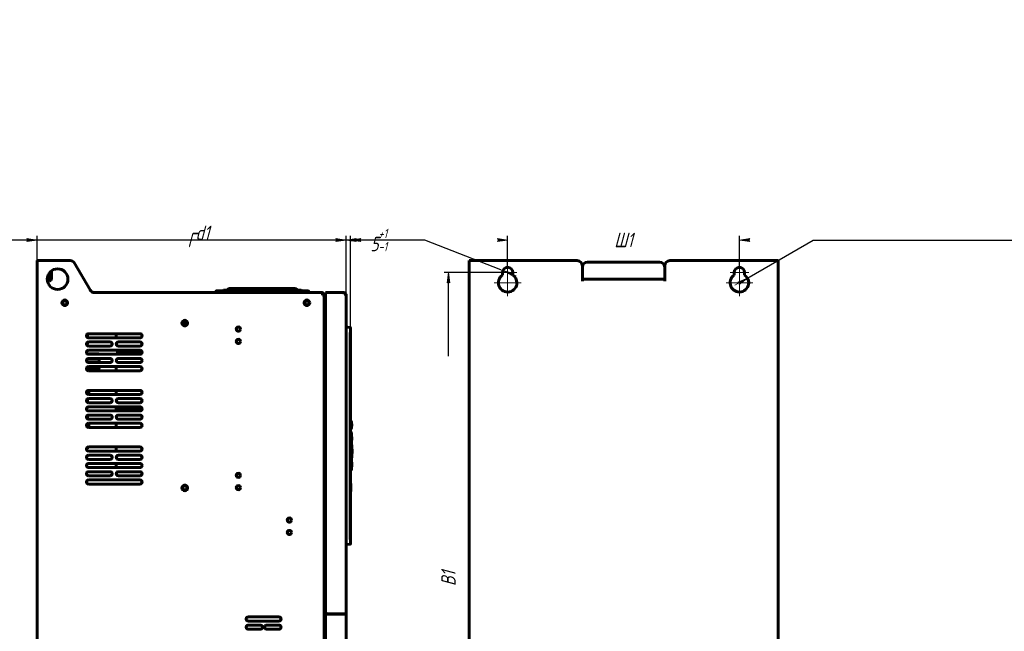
# Model space of a CAD drawing. Header units: millimetres. Extents: x 0 to 841, y 0 to 594.
# Tile 7 of 7: x 363 to 841, y 297 to 594. Entities that reach past the tile are written whole.
import ezdxf

# ---------------------------------------------------------------- set-up
doc = ezdxf.new("R2010")
doc.units = ezdxf.units.MM
for name, pattern in [('K5LT_AXLED', [12, 7.5, -1.5, 1.5, -1.5]), ('K5LT_BASIC', [0]), ('K5LT_THIN', [0])]:
    doc.linetypes.add(name, pattern=pattern)
doc.layers.add('Системный слой', color=7, linetype='Continuous')
doc.styles.add('KDIMTEXTSTYLE', font='GOST_AU.SHX', dxfattribs={"width": 0.96, "oblique": 15, "height": 5})
doc.dimstyles.new('KDIMSTYLE (0.50)', dxfattribs={"dimtxt": 5, "dimasz": 1, "dimexe": 2, "dimexo": 0, "dimgap": 1, "dimtad": 1, "dimlfac": 2, "dimtxsty": 'KDIMTEXTSTYLE', "dimsah": 1, "dimcen": 0, "dimdle": 1, "dimadec": 0, "dimazin": 0, "dimtfac": 0.667, "dimtmove": 0, "dimatfit": 3, "dimfxl": 1, "dimtvp": 1, "dimtolj": 1, "dimtzin": 0, "dimarcsym": 0})

# ---------------------------------------------------------------- blocks, each defined once
blk = doc.blocks.new('U0')
at = {"layer": 'Системный слой', "color": 150, "linetype": 'K5LT_BASIC', "lineweight": 60, "true_color": 0x0080ff}
for p, q in [((458.68, 462.28), (458.39, 462.28)), ((463.68, 462.28), (463.61, 462.28)), ((464.95, 462.28), (464.43, 462.28))]:
    blk.add_line(p, q, dxfattribs=at)
blk = doc.blocks.new('U1')
at = {"layer": 'Системный слой', "color": 150, "linetype": 'K5LT_BASIC', "lineweight": 60, "true_color": 0x0080ff}
for p, q in [((463.78, 462.65), (462.02, 462.65)), ((496.93, 462.65), (467.51, 462.65)), ((499.52, 462.65), (497.75, 462.65))]:
    blk.add_line(p, q, dxfattribs=at)
blk = doc.blocks.new('U2')
at = {"layer": 'Системный слой', "color": 150, "linetype": 'K5LT_BASIC', "lineweight": 60, "true_color": 0x0080ff}
for p, q in [((524.17, 377.7), (524.17, 377.81)), ((524.17, 377.27), (524.17, 377.37))]:
    blk.add_line(p, q, dxfattribs=at)
blk = doc.blocks.new('U3')
at = {"layer": 'Системный слой', "color": 150, "linetype": 'K5LT_BASIC', "lineweight": 60, "true_color": 0x0080ff}
for p, q in [((524.18, 397.58), (524.18, 397.58)), ((524.18, 396.78), (524.2, 396.94)), ((524.2, 397.09), (524.2, 397.25)), ((524.2, 396.94), (524.2, 397.09))]:
    blk.add_line(p, q, dxfattribs=at)
blk = doc.blocks.new('U4')
at = {"layer": 'Системный слой', "color": 150, "linetype": 'K5LT_BASIC', "lineweight": 60, "true_color": 0x0080ff}
for p, q in [((524.12, 392.26), (524.12, 392.38)), ((524.12, 389.18), (524.12, 389.3))]:
    blk.add_line(p, q, dxfattribs=at)
blk = doc.blocks.new('U5')
at = {"layer": 'Системный слой', "color": 150, "linetype": 'K5LT_BASIC', "lineweight": 60, "true_color": 0x0080ff}
blk.add_line((524.22, 390.29), (524.22, 391.26), dxfattribs=at)
blk.add_line((524.22, 390.29), (524.22, 391.26), dxfattribs=at)
blk = doc.blocks.new('U6')
at = {"layer": 'Системный слой', "color": 150, "linetype": 'K5LT_BASIC', "lineweight": 60, "true_color": 0x0080ff}
for p, q in [((524.12, 378.78), (524.12, 378.9)), ((524.12, 375.7), (524.12, 375.83))]:
    blk.add_line(p, q, dxfattribs=at)
blk = doc.blocks.new('U7')
at = {"layer": 'Системный слой', "color": 150, "linetype": 'K5LT_BASIC', "lineweight": 60, "true_color": 0x0080ff}
for p, q in [((524.22, 391.52), (524.26, 391.08)), ((524.27, 390.64), (524.25, 390.19)), ((524.26, 391.08), (524.27, 390.64))]:
    blk.add_line(p, q, dxfattribs=at)
blk = doc.blocks.new('U8')
at = {"layer": 'Системный слой', "color": 150, "linetype": 'K5LT_BASIC', "lineweight": 60, "true_color": 0x0080ff}
for p, q in [((524.22, 384.43), (524.24, 384.34)), ((524.24, 384.34), (524.25, 384.25)), ((524.25, 384.25), (524.26, 384.15)), ((524.27, 384.09), (524.27, 384.07)), ((524.27, 384.07), (524.27, 384.05)), ((524.27, 384.05), (524.27, 384.03))]:
    blk.add_line(p, q, dxfattribs=at)
blk = doc.blocks.new('U9')
at = {"layer": 'Системный слой', "color": 150, "linetype": 'K5LT_BASIC', "lineweight": 60, "true_color": 0x0080ff}
for p, q in [((524.23, 385.34), (524.2, 385.45)), ((524.22, 384.43), (524.26, 384.66)), ((524.25, 385.24), (524.23, 385.34)), ((524.26, 385.14), (524.25, 385.24)), ((524.27, 384.9), (524.26, 385.14)), ((524.26, 384.66), (524.27, 384.9))]:
    blk.add_line(p, q, dxfattribs=at)
blk = doc.blocks.new('U10')
at = {"layer": 'Системный слой', "color": 150, "linetype": 'K5LT_BASIC', "lineweight": 60, "true_color": 0x0080ff}
for p, q in [((524.26, 389.98), (524.27, 390.04)), ((524.27, 390.04), (524.28, 390.1)), ((524.28, 390.1), (524.29, 390.16))]:
    blk.add_line(p, q, dxfattribs=at)
blk = doc.blocks.new('U11')
at = {"layer": 'Системный слой', "color": 150, "linetype": 'K5LT_BASIC', "lineweight": 60, "true_color": 0x0080ff}
for p, q in [((524.12, 384.08), (524.22, 384.11)), ((524.22, 384.11), (524.26, 384.15))]:
    blk.add_line(p, q, dxfattribs=at)
blk = doc.blocks.new('U12')
at = {"layer": 'Системный слой', "color": 150, "linetype": 'K5LT_BASIC', "lineweight": 60, "true_color": 0x0080ff}
for p, q in [((524.27, 384.09), (524.27, 383.99)), ((524.27, 383.81), (524.27, 381.56))]:
    blk.add_line(p, q, dxfattribs=at)
blk = doc.blocks.new('U13')
at = {"layer": 'Системный слой', "color": 150, "linetype": 'K5LT_BASIC', "lineweight": 60, "true_color": 0x0080ff}
for p, q in [((524.12, 392.95), (524.12, 392.26)), ((524.12, 389.18), (524.12, 385.38))]:
    blk.add_line(p, q, dxfattribs=at)
blk = doc.blocks.new('U14')
at = {"layer": 'Системный слой', "color": 150, "linetype": 'K5LT_BASIC', "lineweight": 60, "true_color": 0x0080ff}
for p, q in [((524.23, 383.6), (524.2, 383.41)), ((524.25, 383.79), (524.23, 383.6)), ((524.27, 383.99), (524.25, 383.79))]:
    blk.add_line(p, q, dxfattribs=at)
blk = doc.blocks.new('U15')
at = {"layer": 'Системный слой', "color": 150, "linetype": 'K5LT_BASIC', "lineweight": 60, "true_color": 0x0080ff}
for p, q in [((524.27, 385.04), (524.28, 384.84)), ((524.28, 384.84), (524.29, 384.63)), ((524.29, 384.63), (524.29, 384.43))]:
    blk.add_line(p, q, dxfattribs=at)
blk = doc.blocks.new('U16')
at = {"layer": 'Системный слой', "color": 150, "linetype": 'K5LT_BASIC', "lineweight": 60, "true_color": 0x0080ff}
for q in [(523.43, 371.69), (523.43, 371.68), (523.43, 371.68)]:
    blk.add_line((523.43, 371.68), q, dxfattribs=at)
blk = doc.blocks.new('U17')
at = {"layer": 'Системный слой', "color": 150, "linetype": 'K5LT_BASIC', "lineweight": 60, "true_color": 0x0080ff}
for p, q in [((523.56, 430.84), (523.43, 430.75)), ((523.64, 430.9), (523.56, 430.84)), ((523.67, 430.92), (523.64, 430.9))]:
    blk.add_line(p, q, dxfattribs=at)
blk = doc.blocks.new('U18')
at = {"layer": 'Системный слой', "color": 150, "linetype": 'K5LT_BASIC', "lineweight": 60, "true_color": 0x0080ff}
for p, q in [((523.72, 366.73), (523.72, 367.77)), ((523.72, 364.88), (523.72, 366.31))]:
    blk.add_line(p, q, dxfattribs=at)
blk = doc.blocks.new('U19')
at = {"layer": 'Системный слой', "color": 150, "linetype": 'K5LT_BASIC', "lineweight": 60, "true_color": 0x0080ff}
for p, q in [((523.43, 439.17), (523.54, 439.23)), ((523.54, 439.23), (523.63, 439.41)), ((523.63, 439.41), (523.66, 439.51)), ((523.66, 439.51), (523.67, 439.6)), ((523.67, 439.6), (523.67, 439.67))]:
    blk.add_line(p, q, dxfattribs=at)
blk = doc.blocks.new('U24')
at = {"layer": 'Системный слой', "color": 150, "linetype": 'K5LT_BASIC', "lineweight": 60, "true_color": 0x0080ff}
for p, q in [((395.92, 441.39), (395.92, 439.66)), ((395.92, 437.39), (395.92, 436.4))]:
    blk.add_line(p, q, dxfattribs=at)
blk = doc.blocks.new('U28')
at = {"layer": 'Системный слой', "color": 150, "linetype": 'K5LT_BASIC', "lineweight": 60, "true_color": 0x0080ff}
for p, q in [((409.92, 431.84), (409.92, 431.53)), ((409.92, 425.53), (409.92, 423.53))]:
    blk.add_line(p, q, dxfattribs=at)
blk = doc.blocks.new('U29')
at = {"layer": 'Системный слой', "color": 150, "linetype": 'K5LT_BASIC', "lineweight": 60, "true_color": 0x0080ff}
for p, q in [((409.92, 413.52), (409.92, 412.03)), ((409.92, 406.03), (409.92, 404.77))]:
    blk.add_line(p, q, dxfattribs=at)
blk = doc.blocks.new('U30')
at = {"layer": 'Системный слой', "color": 150, "linetype": 'K5LT_BASIC', "lineweight": 60, "true_color": 0x0080ff}
for p, q in [((496.93, 462.52), (496.94, 462.69)), ((496.94, 462.69), (497.13, 462.89)), ((497.13, 462.89), (497.38, 462.99)), ((497.38, 462.99), (497.42, 463))]:
    blk.add_line(p, q, dxfattribs=at)
blk = doc.blocks.new('U31')
at = {"layer": 'Системный слой', "color": 150, "linetype": 'K5LT_BASIC', "lineweight": 60, "true_color": 0x0080ff}
for p, q in [((497.81, 461.96), (497.89, 462.23)), ((497.89, 462.23), (498.07, 462.34))]:
    blk.add_line(p, q, dxfattribs=at)
blk = doc.blocks.new('U32')
at = {"layer": 'Системный слой', "color": 150, "linetype": 'K5LT_BASIC', "lineweight": 60, "true_color": 0x0080ff}
for p, q in [((497.89, 461.7), (497.81, 461.96)), ((498.07, 461.59), (497.89, 461.7))]:
    blk.add_line(p, q, dxfattribs=at)
blk = doc.blocks.new('U33')
at = {"layer": 'Системный слой', "color": 150, "linetype": 'K5LT_BASIC', "lineweight": 60, "true_color": 0x0080ff}
for p, q in [((524.39, 384.36), (524.41, 384.36)), ((524.41, 384.36), (524.42, 384.36)), ((524.42, 384.36), (524.42, 384.36))]:
    blk.add_line(p, q, dxfattribs=at)
blk = doc.blocks.new('U34')
at = {"layer": 'Системный слой', "color": 150, "linetype": 'K5LT_BASIC', "lineweight": 60, "true_color": 0x0080ff}
for p, q in [((524.18, 396.78), (524.2, 396.94)), ((524.2, 397.09), (524.2, 397.25)), ((524.2, 396.94), (524.2, 397.09))]:
    blk.add_line(p, q, dxfattribs=at)
blk = doc.blocks.new('U35')
at = {"layer": 'Системный слой', "color": 150, "linetype": 'K5LT_BASIC', "lineweight": 60, "true_color": 0x0080ff}
for q in [(524.22, 390.84), (524.22, 390.27)]:
    blk.add_line((524.22, 390.96), q, dxfattribs=at)
blk = doc.blocks.new('U36')
at = {"layer": 'Системный слой', "color": 150, "linetype": 'K5LT_BASIC', "lineweight": 60, "true_color": 0x0080ff}
for p, q in [((524.18, 396.78), (524.2, 396.94)), ((524.2, 397.09), (524.2, 397.25)), ((524.2, 396.94), (524.2, 397.09))]:
    blk.add_line(p, q, dxfattribs=at)
blk = doc.blocks.new('U37')
at = {"layer": 'Системный слой', "color": 150, "linetype": 'K5LT_BASIC', "lineweight": 60, "true_color": 0x0080ff}
for p, q in [((524.2, 397.39), (524.19, 397.57)), ((524.2, 397.21), (524.2, 397.39)), ((524.2, 397.02), (524.2, 397.21))]:
    blk.add_line(p, q, dxfattribs=at)
blk = doc.blocks.new('U38')
at = {"layer": 'Системный слой', "color": 150, "linetype": 'K5LT_BASIC', "lineweight": 60, "true_color": 0x0080ff}
for p, q in [((524.17, 377.81), (524.17, 377.7)), ((524.17, 377.37), (524.17, 376.82))]:
    blk.add_line(p, q, dxfattribs=at)
blk = doc.blocks.new('U39')
at = {"layer": 'Системный слой', "color": 150, "linetype": 'K5LT_BASIC', "lineweight": 60, "true_color": 0x0080ff}
for p, q in [((524.17, 377.81), (524.17, 377.7)), ((524.17, 377.37), (524.17, 377.03))]:
    blk.add_line(p, q, dxfattribs=at)
blk = doc.blocks.new('KDIMARROW_01')
at = {"layer": 'Системный слой'}
blk.add_hatch(color=0, dxfattribs=at).paths.add_polyline_path([(0, 0), (-5, 0.66), (-4.5, 0), (-5, -0.66)])
at = {"layer": 'Системный слой', "color": 0, "linetype": 'K5LT_THIN', "lineweight": 18}
for p, q in [((-4.5, 0), (-5, 0.66)), ((-5, 0.66), (0, 0)), ((0, 0), (-5, -0.66)), ((-5, -0.66), (-4.5, 0)), ((0, 0), (-1, 0))]:
    blk.add_line(p, q, dxfattribs=at)
blk = doc.blocks.new('KDIMARROW_02')
at = {"layer": 'Системный слой'}
blk.add_hatch(color=0, dxfattribs=at).paths.add_polyline_path([(4.5, 0), (5, 0.66), (0, 0), (5, -0.66)])
at = {"layer": 'Системный слой', "color": 0, "linetype": 'K5LT_THIN', "lineweight": 18}
for p, q in [((0, 0), (-1, 0)), ((5, 0.66), (0, 0)), ((0, 0), (5, -0.66)), ((0, 0), (7, 0)), ((4.5, 0), (5, 0.66)), ((5, -0.66), (4.5, 0))]:
    blk.add_line(p, q, dxfattribs=at)
blk = doc.blocks.new('U44')
at = {"layer": 'Системный слой', "color": 30, "linetype": 'K5LT_AXLED', "lineweight": 18, "true_color": 0xff8000}
for q in [(712.4, 472.78), (705.9, 466.28), (712.4, 459.78), (718.9, 466.28)]:
    blk.add_line((712.4, 466.28), q, dxfattribs=at)
blk = doc.blocks.new('U45')
at = {"layer": 'Системный слой', "color": 30, "linetype": 'K5LT_AXLED', "lineweight": 18, "true_color": 0xff8000}
for q in [(712.4, 475.78), (707.9, 471.28), (712.4, 466.78), (716.9, 471.28)]:
    blk.add_line((712.4, 471.28), q, dxfattribs=at)
blk = doc.blocks.new('U46')
at = {"layer": 'Системный слой', "color": 30, "linetype": 'K5LT_AXLED', "lineweight": 18, "true_color": 0xff8000}
for q in [(599.9, 472.78), (593.4, 466.28), (599.9, 459.78), (606.4, 466.28)]:
    blk.add_line((599.9, 466.28), q, dxfattribs=at)
blk = doc.blocks.new('U47')
at = {"layer": 'Системный слой', "color": 30, "linetype": 'K5LT_AXLED', "lineweight": 18, "true_color": 0xff8000}
for q in [(599.9, 475.78), (595.4, 471.28), (599.9, 466.78), (604.4, 471.28)]:
    blk.add_line((599.9, 471.28), q, dxfattribs=at)

msp = doc.modelspace()

# ---------------------------------------------------------------- linework, layer by layer
at = {"layer": 'Системный слой', "color": 150, "linetype": 'K5LT_BASIC', "lineweight": 60, "true_color": 0x0080ff}
for p, q in [((371.418, 169.5255), (371.418, 477.0255)), ((371.418, 477.0255), (372.418, 477.0255)), ((372.418, 477.0255), (387.4746, 477.0255)), ((389.6397, 475.7755), (397.1453, 462.7755)), ((581.1484, 477.0255), (581.1484, 169.5255)), ((581.1484, 477.0255), (582.1484, 477.0255)), ((633.6484, 477.0255), (582.1484, 477.0255)), ((636.1484, 474.5255), (636.1484, 467.0255)), ((638.6484, 476.2755), (673.6484, 476.2755)), ((676.1484, 467.0255), (676.1484, 474.5255)), ((730.1484, 477.0255), (678.6484, 477.0255)), ((730.1484, 477.0255), (731.1484, 477.0255)), ((731.1484, 477.0255), (731.1484, 169.5255)), ((377.668, 471.3327), (377.668, 468.2755)), ((378.418, 472.0255), (378.418, 468.2755)), ((597.3984, 471.2755), (597.3984, 470.0172)), ((602.3984, 470.0172), (602.3984, 471.2755)), ((709.8984, 471.2755), (709.8984, 470.0172)), ((714.8984, 470.0172), (714.8984, 471.2755)), ((376.418, 468.0255), (377.418, 468.0255)), ((376.4746, 467.2755), (377.418, 467.2755)), ((676.1484, 468.0255), (636.1484, 468.0255)), ((399.3103, 461.5255), (509.5449, 461.5255)), ((458.889, 462.3399), (458.579, 462.3399)), ((458.889, 461.5899), (458.579, 461.5899)), ((458.889, 462.3399), (461.889, 462.3399)), ((458.889, 461.5899), (461.889, 461.5899)), ((460.7772, 462.3399), (461.1648, 462.3399)), ((461.889, 462.3399), (461.9873, 462.3399)), ((461.889, 461.5899), (461.9873, 461.5899)), ((461.9873, 462.3399), (463.4605, 462.3399)), ((461.9873, 461.5899), (463.4605, 461.5899)), ((463.6543, 462.4743), (463.9901, 462.9491)), ((497.812, 461.9005), (463.7217, 461.9005)), ((463.779, 462.6505), (463.9901, 462.9491)), ((464.2667, 462.0413), (464.6025, 462.5161)), ((464.7963, 463.4005), (478.6455, 463.4005)), ((464.7963, 462.6505), (467.5086, 462.6505)), ((478.6455, 463.4005), (482.8882, 463.4005)), ((482.8882, 463.4005), (496.7374, 463.4005)), ((482.8882, 463.4005), (496.7374, 463.4005)), ((496.9312, 462.5161), (497.267, 462.0413)), ((497.4249, 462.9978), (497.5436, 462.9491)), ((497.5436, 462.9491), (497.8794, 462.4743)), ((498.0732, 462.3399), (499.5464, 462.3399)), ((498.0732, 461.5899), (499.5464, 461.5899)), ((499.5464, 462.3399), (499.8088, 462.3399)), ((499.5464, 461.5899), (499.8088, 461.5899)), ((499.8088, 462.3399), (502.8088, 462.3399)), ((499.8088, 461.5899), (502.8088, 461.5899)), ((502.8088, 462.3399), (502.9547, 462.3399)), ((502.8088, 461.5899), (502.9547, 461.5899)), ((509.5449, 461.5255), (509.668, 461.5255)), ((509.668, 461.5255), (509.668, 461.5102)), ((510.0449, 461.0255), (510.0449, 460.2755)), ((510.8949, 460.2755), (510.0449, 460.2755)), ((510.518, 460.6255), (510.518, 460.6755)), ((510.618, 460.5255), (510.618, 460.2755)), ((511.418, 460.5255), (510.618, 460.5255)), ((510.9949, 460.2755), (510.8949, 460.2755)), ((510.8949, 181.7755), (510.8949, 460.2755)), ((510.8949, 181.7755), (510.8949, 460.2755)), ((510.9949, 460.2755), (511.418, 460.2755)), ((520.568, 461.5255), (511.418, 461.5255)), ((511.418, 461.5255), (511.418, 306.5255)), ((520.568, 461.5255), (520.568, 460.6755)), ((521.418, 460.6755), (520.568, 460.6755)), ((521.418, 460.6755), (521.418, 305.5255)), ((501.668, 457.2604), (501.668, 455.7907)), ((442.1462, 446.4089), (444.1898, 446.4089)), ((521.418, 444.6763), (523.4311, 444.5708)), ((522.3453, 444.6277), (522.1478, 444.638)), ((421.418, 441.5255), (396.418, 441.5255)), ((409.918, 441.5255), (409.918, 439.5255)), ((523.668, 442.1778), (523.4311, 442.1778)), ((523.4311, 341.6733), (523.4311, 442.1778)), ((523.668, 444.3211), (523.668, 442.1778)), ((523.668, 442.1778), (523.668, 341.6733)), ((395.918, 436.4005), (395.4259, 436.4005)), ((396.418, 439.5255), (421.418, 439.5255)), ((406.918, 437.5255), (396.418, 437.5255)), ((396.418, 435.5255), (406.918, 435.5255)), ((421.418, 437.5255), (410.918, 437.5255)), ((410.918, 435.5255), (421.418, 435.5255)), ((395.8456, 431.7055), (396.643, 431.7055)), ((421.418, 433.5255), (396.418, 433.5255)), ((396.418, 431.5255), (421.418, 431.5255)), ((396.643, 431.7055), (401.393, 431.7055)), ((401.393, 431.7055), (396.643, 431.7055)), ((409.918, 432.2309), (422.3736, 432.2309)), ((409.918, 432.2309), (409.918, 431.8418)), ((409.918, 431.8418), (422.1478, 431.8418)), ((523.4311, 431.0772), (523.5259, 431.0722)), ((523.668, 430.9224), (523.668, 430.922)), ((523.668, 430.922), (523.668, 371.9287)), ((395.6314, 429.143), (396.643, 429.143)), ((406.918, 429.5255), (396.418, 429.5255)), ((396.418, 427.5255), (406.918, 427.5255)), ((421.418, 425.5255), (396.418, 425.5255)), ((396.643, 429.143), (401.393, 429.143)), ((401.393, 429.143), (396.643, 429.143)), ((396.643, 425.5255), (396.643, 424.7805)), ((401.643, 427.5255), (401.643, 428.893)), ((401.643, 424.7805), (401.643, 425.5255)), ((421.418, 429.5255), (410.918, 429.5255)), ((410.918, 427.5255), (421.418, 427.5255)), ((396.643, 424.7805), (395.4511, 424.7805)), ((395.5564, 424.018), (396.643, 424.018)), ((396.418, 423.5255), (421.418, 423.5255)), ((401.643, 424.7805), (396.643, 424.7805)), ((396.643, 424.018), (401.393, 424.018)), ((401.643, 423.768), (401.643, 423.5255)), ((395.5477, 413.518), (396.643, 413.518)), ((421.418, 414.0255), (396.418, 414.0255)), ((396.418, 412.0255), (421.418, 412.0255)), ((396.643, 413.518), (396.643, 412.0255)), ((409.918, 414.0255), (409.918, 413.5219)), ((396.643, 409.4055), (395.493, 409.4055)), ((395.6435, 408.393), (396.643, 408.393)), ((406.918, 410.0255), (396.418, 410.0255)), ((396.418, 408.0255), (406.918, 408.0255)), ((396.643, 410.0255), (396.643, 409.4055)), ((396.643, 408.393), (396.643, 408.0255)), ((421.418, 410.0255), (410.918, 410.0255)), ((410.918, 408.0255), (421.418, 408.0255)), ((396.643, 401.718), (395.6966, 401.718)), ((395.8247, 405.8305), (396.643, 405.8305)), ((421.418, 406.0255), (396.418, 406.0255)), ((396.418, 404.0255), (421.418, 404.0255)), ((406.918, 402.0255), (396.418, 402.0255)), ((396.643, 406.0255), (396.643, 405.8305)), ((396.643, 402.0255), (396.643, 401.718)), ((409.918, 404.7719), (422.3853, 404.7719)), ((409.918, 404.7719), (409.918, 404.0255)), ((421.418, 402.0255), (410.918, 402.0255)), ((395.4706, 400.7055), (396.643, 400.7055)), ((396.418, 400.0255), (406.918, 400.0255)), ((421.418, 398.0255), (396.418, 398.0255)), ((396.643, 400.7055), (396.643, 400.0255)), ((396.643, 398.0255), (396.643, 396.593)), ((409.918, 398.0255), (409.918, 396.0255)), ((410.918, 400.0255), (421.418, 400.0255)), ((523.968, 395.4289), (523.968, 398.9289)), ((524.118, 398.7789), (524.118, 395.5789)), ((524.118, 397.5783), (524.1847, 397.5783)), ((524.118, 397.5769), (524.1848, 397.5769)), ((524.118, 396.7775), (524.1845, 396.7775)), ((524.1847, 397.5783), (524.1848, 397.5769)), ((524.2103, 397.5746), (524.2103, 396.8135)), ((524.2103, 397.3823), (524.2103, 397.5446)), ((524.2103, 397.1889), (524.2103, 397.3823)), ((524.243, 396.9969), (524.243, 397.6897)), ((524.243, 397.5885), (524.243, 397.0562)), ((524.243, 397.4011), (524.243, 397.3881)), ((524.243, 397.0562), (524.243, 396.6867)), ((396.643, 396.593), (395.5164, 396.593)), ((396.418, 396.0255), (421.418, 396.0255)), ((523.968, 393.0554), (523.668, 393.0554)), ((523.968, 392.5287), (523.668, 392.5287)), ((523.668, 392.5287), (523.968, 392.5287)), ((523.968, 393.0554), (523.968, 393.4947)), ((523.968, 389.0289), (523.968, 392.5287)), ((524.118, 393.3447), (524.118, 392.9493)), ((524.118, 392.3787), (524.118, 389.1789)), ((523.668, 389.0289), (523.968, 389.0289)), ((523.968, 389.0289), (523.668, 389.0289)), ((524.1989, 391.2739), (524.118, 391.2739)), ((524.118, 390.2837), (524.1989, 390.2837)), ((524.2524, 390.1925), (524.118, 390.1925)), ((524.118, 389.7602), (524.2039, 389.7602)), ((524.2247, 390.4365), (524.2126, 390.4365)), ((524.2247, 391.1148), (524.2131, 391.1148)), ((524.2247, 391.2609), (524.2247, 390.8278)), ((524.2247, 390.9743), (524.2247, 391.1148)), ((524.2247, 390.7183), (524.2247, 390.6923)), ((524.2247, 390.6923), (524.2247, 390.4119)), ((524.2247, 390.6015), (524.2247, 390.6174)), ((524.2297, 391.2382), (524.2297, 390.3249)), ((524.2297, 390.3248), (524.2297, 391.2381)), ((524.2297, 391.0075), (524.2297, 391.2039)), ((524.2297, 390.4381), (524.2297, 391.1249)), ((524.2297, 390.7754), (524.2297, 391.0075)), ((524.268, 387.395), (524.268, 387.2925)), ((524.268, 387.2925), (524.268, 385.0424)), ((395.8421, 386.343), (396.643, 386.343)), ((421.418, 386.5255), (396.418, 386.5255)), ((396.418, 384.5255), (421.418, 384.5255)), ((406.918, 382.5255), (396.418, 382.5255)), ((396.643, 386.343), (396.643, 386.5255)), ((409.918, 386.5255), (409.918, 384.5255)), ((421.418, 382.5255), (410.918, 382.5255)), ((523.668, 385.4893), (523.968, 385.4893)), ((523.668, 384.7822), (524.118, 384.7822)), ((523.668, 384.0751), (524.118, 384.0751)), ((523.968, 383.368), (523.668, 383.368)), ((523.708, 384.8352), (523.708, 384.0358)), ((523.708, 384.3995), (523.708, 384.8352)), ((523.708, 384.8352), (523.708, 384.3739)), ((523.708, 384.8352), (523.708, 384.3733)), ((523.708, 384.7822), (523.708, 384.2609)), ((523.708, 384.7822), (523.708, 384.0751)), ((523.708, 384.6982), (523.708, 384.0751)), ((523.708, 384.6868), (523.708, 384.0751)), ((523.708, 384.3908), (523.708, 384.387)), ((523.708, 384.387), (523.708, 384.2021)), ((523.708, 384.3739), (523.708, 384.1176)), ((523.708, 384.3733), (523.708, 384.0221)), ((523.708, 384.2609), (523.708, 384.1327)), ((523.708, 384.2021), (523.708, 384.0358)), ((524.118, 385.4462), (524.2039, 385.4462)), ((524.118, 385.3833), (524.118, 383.4741)), ((524.118, 384.4287), (524.2205, 384.4287)), ((524.118, 383.4741), (524.118, 378.7819)), ((524.268, 383.9855), (524.2711, 384.0304)), ((524.4027, 383.9626), (524.4059, 383.9626)), ((524.4162, 384.3598), (524.413, 384.3598)), ((396.418, 380.5255), (406.918, 380.5255)), ((421.418, 378.5255), (396.418, 378.5255)), ((409.918, 378.5255), (409.918, 376.5255)), ((410.918, 380.5255), (421.418, 380.5255)), ((523.968, 379.0537), (523.668, 379.0537)), ((523.668, 379.0537), (523.968, 379.0537)), ((524.118, 378.9037), (524.118, 375.7039)), ((524.118, 377.6976), (524.168, 377.6976)), ((524.168, 377.807), (524.168, 376.8169)), ((524.268, 381.5649), (524.268, 381.4623)), ((396.418, 376.5255), (421.418, 376.5255)), ((406.918, 374.5255), (396.418, 374.5255)), ((421.418, 374.5255), (410.918, 374.5255)), ((523.968, 375.5539), (523.668, 375.5539)), ((523.968, 375.3626), (523.968, 375.5539)), ((524.118, 377.37), (524.168, 377.37)), ((524.118, 376.8081), (524.168, 376.8081)), ((524.118, 375.7039), (524.118, 375.5126)), ((524.168, 377.37), (524.168, 376.8081)), ((524.168, 377.37), (524.168, 376.8169)), ((524.168, 377.2566), (524.168, 377.2518)), ((524.168, 377.2518), (524.168, 377.0229)), ((524.168, 377.0229), (524.168, 376.8169)), ((396.418, 372.5255), (406.918, 372.5255)), ((421.418, 370.5255), (396.418, 370.5255)), ((396.418, 368.5255), (421.418, 368.5255)), ((410.918, 372.5255), (421.418, 372.5255)), ((523.4311, 371.2215), (523.618, 371.2248)), ((523.618, 371.2248), (523.618, 363.6247)), ((523.718, 368.8132), (523.618, 368.8132)), ((523.668, 371.9284), (523.668, 371.9287)), ((523.668, 371.9287), (523.668, 371.9284)), ((523.718, 367.7696), (523.718, 368.8132)), ((523.4311, 365.8715), (523.618, 365.8748)), ((523.718, 367.7696), (523.618, 367.7696)), ((523.718, 366.7323), (523.618, 366.7323)), ((523.718, 366.3119), (523.618, 366.3119)), ((523.718, 364.884), (523.618, 364.884)), ((523.718, 364.881), (523.618, 364.881)), ((523.618, 363.6247), (523.618, 362.6248)), ((523.668, 363.5898), (523.668, 362.5723)), ((523.718, 367.6115), (523.718, 367.7696)), ((523.718, 366.7323), (523.718, 367.7696)), ((523.718, 366.3119), (523.718, 366.7323)), ((523.718, 365.6754), (523.718, 366.3119)), ((523.718, 365.1396), (523.718, 366.1127)), ((523.718, 365.7261), (523.718, 365.4994)), ((523.718, 365.5006), (523.718, 365.6754)), ((523.718, 364.8809), (523.718, 365.1396)), ((523.718, 364.881), (523.718, 364.884)), ((523.4311, 362.5764), (523.668, 362.5723)), ((523.618, 362.6248), (523.618, 361.6248)), ((523.618, 361.6248), (523.618, 341.8248)), ((523.668, 362.5723), (523.668, 361.5898)), ((523.668, 341.6733), (523.4311, 341.6733)), ((523.618, 341.8248), (523.618, 341.6733)), ((523.668, 341.6733), (523.668, 339.5299)), ((523.4311, 339.2803), (521.418, 339.1748)), ((488.918, 304.0255), (473.918, 304.0255)), ((473.918, 302.0255), (488.918, 302.0255)), ((511.418, 304.4005), (511.418, 180.6505)), ((512.418, 305.5255), (520.568, 305.5255)), ((520.568, 305.4005), (512.418, 305.4005)), ((519.668, 305.5255), (519.668, 305.4005)), ((520.418, 305.4005), (520.418, 305.4255)), ((521.418, 305.5255), (520.568, 305.5255)), ((520.568, 305.4005), (521.418, 305.4005)), ((521.418, 305.4005), (521.418, 181.5005)), ((479.918, 300.0255), (473.918, 300.0255)), ((473.918, 298.0255), (479.918, 298.0255)), ((488.918, 300.0255), (482.918, 300.0255)), ((482.918, 298.0255), (488.918, 298.0255))]:
    msp.add_line(p, q, dxfattribs=at)
for centre, radius in [((381.418, 468.0255), 5), ((384.918, 456.5255), 1.375), ((384.918, 456.5255), 1.05), ((502.418, 456.5255), 1.375), ((502.418, 456.5255), 1.05), ((443.168, 446.6505), 1.375), ((443.168, 446.6505), 1.05), ((469.168, 443.7755), 1.025), ((469.168, 437.7755), 1.025), ((469.168, 372.7755), 1.025), ((443.168, 366.6505), 1.375), ((443.168, 366.6505), 1.05), ((469.168, 366.7755), 1.025), ((493.918, 351.0255), 1.025), ((493.918, 345.0255), 1.025)]:
    msp.add_circle(centre, radius, dxfattribs=at)
for centre, radius, start, end in [((387.4746, 474.5255), 2.5, 30, 90), ((599.8984, 471.2755), 2.5, 0, 180), ((633.6484, 474.5255), 2.5, 0, 90), ((638.6484, 473.7755), 2.5, 90, 180), ((673.6484, 473.7755), 2.5, 0, 90), ((678.6484, 474.5255), 2.5, 90, 180), ((712.3984, 471.2755), 2.5, 0, 180), ((599.8984, 466.2755), 4.5, 123.748989, 0), ((599.8984, 466.2755), 4.5, 0, 56.251011), ((712.3984, 466.2755), 4.5, 123.748989, 360), ((712.3984, 466.2755), 4.5, 0, 56.251011), ((377.418, 468.2755), 0.25, 270, 0), ((377.418, 468.2755), 1, 270, 0), ((399.3103, 464.0255), 2.5, 210, 270), ((458.579, 461.9649), 0.375, 90, 270), ((458.7669, 462.2755), 0.375, 180, 227.887576), ((458.889, 461.9649), 0.375, 90, 270), ((462.0169, 462.2755), 0.375, 90, 170.120718), ((461.889, 461.9649), 0.375, 270, 90), ((499.8088, 461.9649), 0.375, 90, 270), ((499.5169, 462.2755), 0.375, 9.879282, 90), ((502.8088, 461.9649), 0.375, 270, 90), ((502.9547, 461.9649), 0.375, 270, 90), ((502.7669, 462.2755), 0.375, 342.986068, 0), ((509.5449, 461.0255), 0.5, 0, 90), ((509.668, 460.6755), 0.85, 0, 90), ((510.618, 460.6255), 0.1, 180, 270), ((520.568, 460.6755), 0.85, 0, 90), ((520.568, 460.6755), 0.1, 0, 90), ((523.418, 444.3211), 0.25, 359.999999, 87), ((396.418, 440.5255), 1, 90, 270), ((421.418, 440.5255), 1, 270, 90), ((396.418, 436.5255), 1, 90, 270), ((406.918, 436.5255), 1, 270, 90), ((410.918, 436.5255), 1, 90, 270), ((421.418, 436.5255), 1, 270, 90), ((523.418, 439.671), 0.25, 273.000001, 0), ((396.418, 432.5255), 1, 90, 270), ((401.393, 431.4555), 0.25, 16.260205, 90), ((421.418, 432.5255), 1, 270, 90), ((396.418, 428.5255), 1, 90, 270), ((396.418, 424.5255), 1, 90, 270), ((401.393, 428.893), 0.25, 0, 90), ((406.918, 428.5255), 1, 270, 90), ((410.918, 428.5255), 1, 90, 270), ((421.418, 428.5255), 1, 270, 90), ((421.418, 424.5255), 1, 270, 90), ((401.393, 424.7805), 0.25, 270, 0), ((401.393, 423.768), 0.25, 0, 90), ((396.418, 413.0255), 1, 90, 270), ((421.418, 413.0255), 1, 270, 90), ((396.418, 409.0255), 1, 90, 270), ((406.918, 409.0255), 1, 270, 90), ((410.918, 409.0255), 1, 90, 270), ((421.418, 409.0255), 1, 270, 90), ((396.418, 405.0255), 1, 90, 270), ((396.418, 401.0255), 1, 90, 270), ((406.918, 401.0255), 1, 270, 90), ((410.918, 401.0255), 1, 90, 270), ((421.418, 405.0255), 1, 270, 90), ((421.418, 401.0255), 1, 270, 90), ((396.418, 397.0255), 1, 90, 270), ((421.418, 397.0255), 1, 270, 90), ((523.968, 398.7789), 0.15, 0, 90), ((523.968, 395.5789), 0.15, 270, 0), ((523.968, 393.3447), 0.15, 360, 90), ((523.968, 392.3787), 0.15, 359.999999, 90), ((523.968, 392.3787), 0.15, 0, 90), ((523.968, 389.1789), 0.15, 270, 360), ((523.968, 389.1789), 0.15, 270, 359.999999), ((396.418, 385.5255), 1, 90, 270), ((396.418, 381.5255), 1, 90, 270), ((406.918, 381.5255), 1, 270, 90), ((410.918, 381.5255), 1, 90, 270), ((421.418, 385.5255), 1, 270, 90), ((421.418, 381.5255), 1, 270, 90), ((396.418, 377.5255), 1, 90, 270), ((421.418, 377.5255), 1, 270, 90), ((523.968, 378.9037), 0.15, 359.999999, 90), ((523.968, 378.9037), 0.15, 360, 90), ((396.418, 373.5255), 1, 90, 270), ((406.918, 373.5255), 1, 270, 90), ((410.918, 373.5255), 1, 90, 270), ((421.418, 373.5255), 1, 270, 90), ((523.968, 375.7039), 0.15, 270, 0), ((523.968, 375.7039), 0.15, 270, 360), ((523.968, 375.5126), 0.15, 270, 0), ((396.418, 369.5255), 1, 90, 270), ((421.418, 369.5255), 1, 270, 90), ((523.418, 371.9284), 0.25, 273, 360), ((523.418, 339.5299), 0.25, 273, 0.000001), ((512.418, 306.5255), 1, 180, 270), ((473.918, 303.0255), 1, 90, 270), ((488.918, 303.0255), 1, 270, 90), ((512.418, 304.4005), 1, 90, 180), ((520.518, 305.4255), 0.1, 90, 180), ((473.918, 299.0255), 1, 90, 270), ((479.918, 299.0255), 1, 270, 90), ((482.918, 299.0255), 1, 90, 270), ((488.918, 299.0255), 1, 270, 90)]:
    msp.add_arc(centre, radius, start, end, dxfattribs=at)
for centre, major_axis, ratio, start_param, end_param in [((463.4605, 461.9649), (0, -0.375), 0.70710678, 0, 3.14159265), ((463.9605, 462.2578), (-0.3062, 0.2165), 0.5, 5.6677056, 8.80929825), ((463.9605, 462.2578), (0.3062, -0.2165), 0.5, 5.6677056, 8.80929825), ((496.7374, 463.0255), (0, -0.375), 0.70710678, 1.57079633, 4.71238898), ((496.7374, 463.0255), (0, 0.375), 0.70710678, 1.57079633, 4.71238898), ((497.5732, 462.2578), (-0.3062, -0.2165), 0.5, 3.75707236, 6.89866502), ((497.5732, 462.2578), (0.3062, 0.2165), 0.5, 3.75707236, 6.89866502), ((524.118, 387.2925), (-0.15, 0), 0.70710678, 3.14159265, 4.71238898), ((523.968, 385.3833), (0.15, 0), 0.70710678, 0, 1.57079633), ((523.968, 383.4741), (0.15, 0), 0.70710678, 4.71238898, 6.28318531), ((524.118, 381.5649), (0.15, 0), 0.70710678, 4.71238898, 6.28318531), ((523.418, 371.9287), (0.25, 0), 0.9987688, 4.76727686, 6.28318531)]:
    msp.add_ellipse(centre, major_axis=major_axis, ratio=ratio, start_param=start_param, end_param=end_param, dxfattribs=at)
for points, knots in [([(463.9901, 462.9491), (464.0139, 462.9828), (464.0391, 463.0151), (464.0917, 463.0758), (464.119, 463.1043), (464.1677, 463.1501), (464.1883, 463.1681), (464.2293, 463.2012), (464.2495, 463.2164), (464.2998, 463.2514), (464.3304, 463.2703), (464.3925, 463.3042), (464.4239, 463.3193), (464.4874, 463.3454), (464.5194, 463.3566), (464.5837, 463.3751), (464.6161, 463.3825), (464.6809, 463.3935), (464.7134, 463.3972), (464.7628, 463.4001), (464.7795, 463.4005), (464.7963, 463.4005)], [0, 0, 0, 0, 1.726141, 1.726141, 3.4145369, 3.4145369, 4.60240785, 4.60240785, 5.7018416, 5.7018416, 7.27968275, 7.27968275, 8.81715947, 8.81715947, 10.31968826, 10.31968826, 11.79493819, 11.79493819, 13.25163854, 13.25163854, 14, 14, 14, 14]), ([(464.6025, 462.5161), (464.6125, 462.5303), (464.6227, 462.5433), (464.6426, 462.5663), (464.6524, 462.5764), (464.6712, 462.594), (464.6802, 462.6016), (464.6973, 462.6145), (464.7053, 462.6199), (464.7187, 462.6279), (464.7242, 462.6309), (464.7341, 462.6358), (464.7385, 462.6377), (464.7489, 462.6419), (464.7547, 462.6439), (464.7657, 462.6469), (464.7708, 462.6481), (464.7807, 462.6497), (464.7855, 462.6502), (464.7922, 462.6505), (464.7942, 462.6505), (464.7963, 462.6505)], [0, 0, 0, 0, 1.93023235, 1.93023235, 3.78804876, 3.78804876, 5.5704242, 5.5704242, 7.28368433, 7.28368433, 8.55141283, 8.55141283, 9.65388177, 9.65388177, 11.24052754, 11.24052754, 12.79509567, 12.79509567, 14.32871435, 14.32871435, 15, 15, 15, 15]), ([(496.7374, 463.4005), (496.7467, 463.4005), (496.756, 463.4004), (496.7808, 463.3996), (496.7963, 463.3987), (496.8427, 463.3947), (496.8735, 463.3905), (496.9361, 463.3784), (496.968, 463.3704), (497.0312, 463.3508), (497.0625, 463.3392), (497.1244, 463.3124), (497.155, 463.2972), (497.2153, 463.2631), (497.245, 463.2441), (497.3032, 463.2026), (497.3317, 463.1799), (497.3874, 463.1308), (497.4146, 463.1043), (497.4671, 463.0477), (497.4925, 463.0175), (497.5258, 462.9739), (497.5348, 462.9616), (497.5436, 462.9491)], [0, 0, 0, 0, 0.44498876, 0.44498876, 1.18663671, 1.18663671, 2.66993259, 2.66993259, 4.23416066, 4.23416066, 5.81897124, 5.81897124, 7.43346907, 7.43346907, 9.085395, 9.085395, 10.78065555, 10.78065555, 12.52319231, 12.52319231, 14.31479374, 14.31479374, 15, 15, 15, 15]), ([(523.668, 439.671), (523.668, 439.6644), (523.6678, 439.6579), (523.6667, 439.6451), (523.666, 439.6388), (523.664, 439.6262), (523.6628, 439.62), (523.6609, 439.6118), (523.6604, 439.6099), (523.6597, 439.607), (523.6594, 439.606), (523.6588, 439.6038), (523.6585, 439.6027), (523.6576, 439.5995), (523.6569, 439.5973), (523.6549, 439.591), (523.6535, 439.5869), (523.6512, 439.5809), (523.6505, 439.579), (523.6497, 439.5771)], [0, 0, 0, 0, 3.2, 3.2, 6.4, 6.4, 9.6, 9.6, 10.58499593, 10.58499593, 11.12193477, 11.12193477, 11.69465029, 11.69465029, 12.80430464, 12.80430464, 14.95206631, 14.95206631, 15.93513599, 15.93513599, 15.93513599, 15.93513599]), ([(524.2667, 383.7971), (524.2668, 383.7975), (524.2668, 383.798), (524.2672, 383.8039), (524.2676, 383.8094), (524.2682, 383.8178), (524.2684, 383.8207), (524.2688, 383.8257), (524.2689, 383.8278), (524.2692, 383.832), (524.2693, 383.8341), (524.2698, 383.8404), (524.2701, 383.8446), (524.2708, 383.8551), (524.2712, 383.8614), (524.2721, 383.8761), (524.2727, 383.8845), (524.2742, 383.9098), (524.2752, 383.9266), (524.2776, 383.9686), (524.2789, 383.9939), (524.2817, 384.0528), (524.2831, 384.0865), (524.2857, 384.1608), (524.2869, 384.2015), (524.2891, 384.3043), (524.2897, 384.3665), (524.2897, 384.4287)], [10.1329556, 10.1329556, 10.1329556, 10.1329556, 10.15487152, 10.15487152, 10.44005093, 10.44005093, 10.58942021, 10.58942021, 10.69805739, 10.69805739, 10.80669456, 10.80669456, 11.02396709, 11.02396709, 11.34987679, 11.34987679, 11.78442367, 11.78442367, 12.65346275, 12.65346275, 13.95705835, 13.95705835, 15.69521046, 15.69521046, 17.79422399, 17.79422399, 21, 21, 21, 21]), ([(524.4059, 383.9626), (524.4059, 383.9625), (524.4059, 383.9626), (524.4058, 383.9626), (524.4057, 383.9626), (524.4056, 383.9626), (524.4053, 383.9626), (524.4051, 383.9626), (524.4048, 383.9626), (524.4045, 383.9626), (524.4041, 383.9625), (524.4034, 383.9625), (524.4026, 383.9627), (524.4014, 383.9623), (524.4003, 383.9627), (524.3992, 383.9627), (524.3981, 383.9625), (524.397, 383.9623), (524.396, 383.9625), (524.3948, 383.963), (524.3935, 383.963), (524.392, 383.9629), (524.3904, 383.9626), (524.3889, 383.9625), (524.3874, 383.9627), (524.3859, 383.9626), (524.384, 383.9626), (524.3817, 383.9626), (524.3792, 383.9626), (524.3772, 383.9627), (524.3756, 383.9626), (524.3742, 383.9624), (524.3727, 383.9626), (524.3713, 383.9628), (524.3701, 383.9646), (524.3689, 383.9671), (524.3676, 383.9713), (524.3664, 383.9764), (524.3653, 383.9829), (524.3644, 383.9896), (524.3636, 383.9963), (524.3629, 384.0029), (524.3624, 384.0093), (524.3618, 384.016), (524.3613, 384.0235), (524.3608, 384.0317), (524.3604, 384.0404), (524.36, 384.0497), (524.3596, 384.0595), (524.3593, 384.0698), (524.359, 384.0802), (524.3588, 384.0908), (524.3587, 384.1017), (524.3585, 384.1127), (524.3585, 384.1241), (524.3585, 384.1356), (524.3586, 384.1471), (524.3587, 384.1578), (524.3588, 384.1686), (524.359, 384.1793), (524.3592, 384.1897), (524.3594, 384.2002), (524.3597, 384.2118), (524.3599, 384.2255), (524.3602, 384.2413), (524.3606, 384.2587), (524.3611, 384.2908), (524.3615, 384.3299), (524.3618, 384.3738), (524.362, 384.407), (524.362, 384.4372), (524.3619, 384.4637), (524.3618, 384.4871), (524.3617, 384.5063), (524.3615, 384.5266), (524.3613, 384.5488), (524.361, 384.5748), (524.3605, 384.605), (524.3598, 384.6392), (524.359, 384.6754), (524.3581, 384.7098), (524.3568, 384.756), (524.3553, 384.8003), (524.3536, 384.8437), (524.3523, 384.8764), (524.3507, 384.9103), (524.349, 384.9449), (524.3473, 384.9777), (524.3455, 385.0108), (524.3434, 385.0473), (524.3409, 385.0862), (524.3386, 385.1217), (524.3366, 385.1499), (524.3352, 385.17), (524.3341, 385.1853), (524.333, 385.1988), (524.3319, 385.2142), (524.3302, 385.2359), (524.3286, 385.2558), (524.3273, 385.274), (524.3266, 385.2837), (524.326, 385.2928), (524.3255, 385.3019), (524.325, 385.3103), (524.3246, 385.3184), (524.3242, 385.3273), (524.3238, 385.3371), (524.3234, 385.347), (524.3231, 385.3566), (524.3229, 385.365), (524.3228, 385.3723), (524.3227, 385.3794), (524.3227, 385.3868), (524.3227, 385.3941), (524.3228, 385.4004), (524.3229, 385.4064), (524.3231, 385.4125), (524.3234, 385.4183), (524.3237, 385.4237), (524.3241, 385.4287), (524.3246, 385.4332), (524.3252, 385.4374), (524.3258, 385.4412), (524.3265, 385.4439), (524.3272, 385.4458), (524.328, 385.4474), (524.3287, 385.4484), (524.3296, 385.4488), (524.3306, 385.4485), (524.3318, 385.4476), (524.3332, 385.4453), (524.3347, 385.4419), (524.3376, 385.4338), (524.341, 385.4198), (524.3448, 385.3996), (524.348, 385.3802), (524.3509, 385.3596), (524.3534, 385.3405), (524.3554, 385.3237), (524.3575, 385.3039), (524.3595, 385.2836), (524.3615, 385.2608), (524.3632, 385.2406), (524.365, 385.2174), (524.3676, 385.1827), (524.3702, 385.1469), (524.3731, 385.1041), (524.375, 385.0733), (524.3768, 385.0451), (524.3796, 384.9963), (524.3825, 384.9433), (524.3851, 384.8865), (524.3862, 384.8599), (524.3871, 384.836), (524.3881, 384.8095), (524.3892, 384.78), (524.3903, 384.7485), (524.3911, 384.7201), (524.3919, 384.6878), (524.3927, 384.6564), (524.3934, 384.624), (524.3938, 384.5965), (524.3943, 384.5671), (524.3947, 384.5342), (524.395, 384.5011), (524.3951, 384.4702), (524.3952, 384.4428), (524.3952, 384.4108), (524.3951, 384.3832), (524.395, 384.3638), (524.395, 384.3598)], [0, 0, 0, 0, 1.40088813, 2.70559586, 3.99828574, 5.35150478, 6.65755424, 7.8322716, 8.98661985, 9.98128498, 11.24109238, 12.87950242, 15.131475, 17.42367411, 19.38765405, 21.08626722, 22.67537766, 24.17452182, 25.67185011, 27.02850435, 28.70919384, 30.55528632, 32.29101742, 33.94071786, 35.30589412, 36.87888275, 38.56388836, 40.9836176, 43.34077028, 45.07497434, 46.19393591, 47.3788667, 48.72842019, 49.78542858, 50.68455118, 51.65877354, 52.67448282, 53.62804072, 54.49005329, 55.24932869, 55.85807341, 56.37421993, 56.82559246, 57.2625553, 57.68510844, 58.13145963, 58.55012639, 58.94269541, 59.32176125, 59.68697636, 60.03235058, 60.33976951, 60.63439542, 60.94484168, 61.22377502, 61.52651042, 61.79690854, 62.07384722, 62.36333939, 62.65341916, 62.93773385, 63.21468326, 63.53762556, 63.93785175, 64.3915474, 64.87027903, 65.4063063, 67.06388848, 68.06893192, 68.96967534, 69.76278799, 70.56715739, 71.14098559, 71.66678717, 72.13008428, 72.77922337, 73.47828755, 74.28260898, 75.27890645, 76.34828486, 77.37784727, 78.30663527, 80.56527539, 81.63989064, 82.65830303, 83.93345063, 85.27949237, 86.50845433, 87.65608634, 89.17845298, 90.91382334, 92.52301534, 93.73812765, 94.62808947, 95.20799614, 95.819008, 96.47385291, 97.3657506, 98.81318972, 99.29616794, 99.66003989, 100.03814267, 100.38913021, 100.65543803, 100.90904311, 101.20847735, 101.49981538, 101.77504579, 102.01145736, 102.23058406, 102.40349652, 102.55890121, 102.74023425, 102.92210755, 103.08711501, 103.25592297, 103.48239262, 103.72662839, 103.95986866, 104.20446567, 104.57596408, 104.96115257, 105.36903223, 105.7656934, 106.20302999, 106.63624845, 107.05208503, 107.50890774, 108.15697706, 108.86997275, 109.6676144, 110.50583185, 111.63470792, 114.70237916, 116.58322073, 118.69260595, 120.63330059, 122.23022417, 123.47389161, 124.58393255, 126.59980831, 127.68760862, 128.8335885, 130.25223499, 131.71124773, 134.81183152, 136.37858645, 138.84268157, 139.89072083, 140.94375155, 146.57811099, 148.13146696, 149.30144241, 150.38449089, 151.50135404, 152.9772623, 154.43760531, 155.7429463, 156.74743009, 158.66566538, 159.73043508, 160.82684572, 162.11341447, 163.47227982, 164.95754177, 166.25800326, 167.42139393, 168.52657799, 170.48291, 171, 171, 171, 171])]:
    msp.add_open_spline(points, degree=3, knots=knots, dxfattribs=at)
for points, weights, degree in [([(523.5259, 431.0722), (523.61, 431.0678), (523.668, 431.0067), (523.668, 430.9224)], [1, 0.816916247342, 0.816916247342, 1], 3), ([(524.2205, 391.5227), (524.2897, 390.9779), (524.2897, 390.4288)], [0.996835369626, 0.996424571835, 1], 2), ([(524.2865, 390.1925), (524.2897, 390.3106), (524.2897, 390.4288)], [0.998642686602, 0.999228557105, 1], 2), ([(524.2616, 385.1276), (524.2897, 384.7787), (524.2897, 384.4287)], [0.997059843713, 0.997718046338, 1], 2), ([(524.2205, 377.3347), (524.2897, 377.8794), (524.2897, 378.4285)], [0.996835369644, 0.996424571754, 1], 2), ([(524.2865, 378.6648), (524.2897, 378.5467), (524.2897, 378.4285)], [0.998642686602, 0.999228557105, 1], 2), ([(523.4317, 371.6794), (523.4315, 371.679), (523.4313, 371.6787), (523.4311, 371.6787)], [1, 0.999794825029, 0.999794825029, 1], 3)]:
    msp.add_rational_spline(points, weights, degree=degree, dxfattribs=at)
for points in [[(524.1845, 396.7775), (524.2105, 397.0432), (524.2106, 397.3113), (524.1848, 397.5769)], [(524.1846, 396.7789), (524.2067, 397.005), (524.21, 397.2328), (524.1945, 397.4594)], [(524.1846, 396.7789), (524.2063, 397.0011), (524.2099, 397.2252), (524.1953, 397.448)], [(524.1846, 396.7789), (524.1968, 396.9041), (524.2033, 397.0299), (524.204, 397.1557)], [(524.1942, 396.8939), (524.1972, 396.9368), (524.1995, 396.9795), (524.2011, 397.0221)], [(524.1989, 391.2739), (524.2338, 390.945), (524.2338, 390.6126), (524.1989, 390.2837)], [(524.2039, 389.7602), (524.2893, 390.3443), (524.2949, 390.9374), (524.2205, 391.5227)], [(524.2865, 390.1925), (524.2826, 390.0479), (524.255, 389.9035), (524.2039, 389.7602)], [(524.2039, 383.4111), (524.2893, 383.7484), (524.2949, 384.0908), (524.2205, 384.4287)], [(524.4018, 384.9135), (524.407, 384.6609), (524.3926, 384.4096), (524.3585, 384.1612)], [(524.3585, 384.1612), (524.3797, 383.9123), (524.3811, 383.661), (524.3627, 383.4089)], [(524.3627, 383.4089), (524.381, 383.5931), (524.3943, 383.7777), (524.4027, 383.9626)], [(524.413, 384.3598), (524.4142, 384.5444), (524.4105, 384.7291), (524.4018, 384.9135)], [(524.2205, 377.3347), (524.2949, 377.9199), (524.2893, 378.513), (524.2039, 379.0971)], [(524.2039, 379.0971), (524.2893, 378.513), (524.2949, 377.92), (524.2205, 377.3347)], [(524.2039, 379.0971), (524.255, 378.9539), (524.2826, 378.8094), (524.2865, 378.6648)]]:
    msp.add_open_spline(points, degree=3, dxfattribs=at)

# ---------------------------------------------------------------- block references
at = {"layer": 'Системный слой'}
for name in ['U47', 'U45', 'U46', 'U44', 'U0', 'U1', 'U30', 'U31', 'U32', 'U24', 'U19', 'U28', 'U17', 'U29', 'U3', 'U34', 'U36', 'U37', 'U13', 'U4', 'U7', 'U5', 'U35', 'U10', 'U11', 'U9', 'U14', 'U8', 'U15', 'U12', 'U33', 'U6', 'U2', 'U38', 'U39', 'U16', 'U18']:
    msp.add_blockref(name, (0, 0), dxfattribs=at)

# ---------------------------------------------------------------- dimensions: what is measured, and where the dimension line sits
at = {"layer": 'Системный слой', "color": 7}
for base, p1, p2, location, text, override in [((371.418, 487.0255), (521.418, 444.6763), (371.418, 477.0255), (446.418, 487.0255), '\\H7.0;\\W0.965;\\Q15;\\H7.0;\\W0.965;\\Q15;\\Q15;Г', {"dimexo": 0, "dimblk1": 'KDIMARROW_01', "dimblk2": 'KDIMARROW_01', "dimse1": 0, "dimse2": 0, "dimclrt": 7, "dimtolj": 1}), ((521.418, 487.0255), (523.668, 444.3211), (521.418, 460.6755), (537.3131, 487.0255), '\\H7.0;\\W0.965;\\Q15;\\H7.0;\\W0.965;\\Q15;\\Q15;5\\H0.65x;\\S+1^ -1;\\H1.5x;', {"dimexo": 0, "dimblk1": 'KDIMARROW_02', "dimblk2": 'KDIMARROW_02', "dimse1": 0, "dimse2": 0, "dimclrt": 7, "dimtolj": 1}), ((599.8984, 487.0255), (712.3984, 473.7755), (599.8984, 473.7755), (656.1484, 487.0255), '\\H7.0;\\W0.965;\\Q15;\\H7.0;\\W0.965;\\Q15;\\Q15;Ш1', {"dimexo": 0, "dimblk1": 'KDIMARROW_01', "dimblk2": 'KDIMARROW_01', "dimse1": 0, "dimse2": 0, "dimclrt": 7, "dimtolj": 1})]:
    msp.add_linear_dim(base=base, p1=p1, p2=p2, location=location, text=text, dimstyle='KDIMSTYLE (0.50)', override=override, dxfattribs=at).render()
for center, radius, location, text in [((599.8984, 471.2755), 2.5, (559.7477, 487.0255), '\\H7.0;\\W0.965;\\Q15;\\H7.0;\\W0.965;\\Q15;\\Q15;d1'), ((712.3984, 466.2755), 4.5, (748.1484, 487.0255), '\\H7.0;\\W0.965;\\Q15;\\H7.0;\\W0.965;\\Q15;\\Q15;d2')]:
    msp.add_diameter_dim(center=center, radius=radius, location=location, text=text, dimstyle='KDIMSTYLE (0.50)', override={"dimtih": 1, "dimtoh": 1, "dimblk1": 'KDIMARROW_02', "dimblk2": 'KDIMARROW_02', "dimclrt": 7, "dimtmove": 1, "dimatfit": 2, "dimtolj": 1}, dxfattribs=at).render()
msp.add_linear_dim(base=(571.1484, 471.2755), p1=(597.3984, 174.0255), p2=(597.3984, 471.2755), angle=90, location=(571.1484, 322.6505), text='\\H7.0;\\W0.965;\\Q15;\\H7.0;\\W0.965;\\Q15;\\Q15;В1', dimstyle='KDIMSTYLE (0.50)', override={"dimexo": 0, "dimblk1": 'KDIMARROW_01', "dimblk2": 'KDIMARROW_01', "dimse1": 0, "dimse2": 0, "dimclrt": 7, "dimtolj": 1}, dxfattribs=at).render()

doc.saveas('drawing.dxf')
